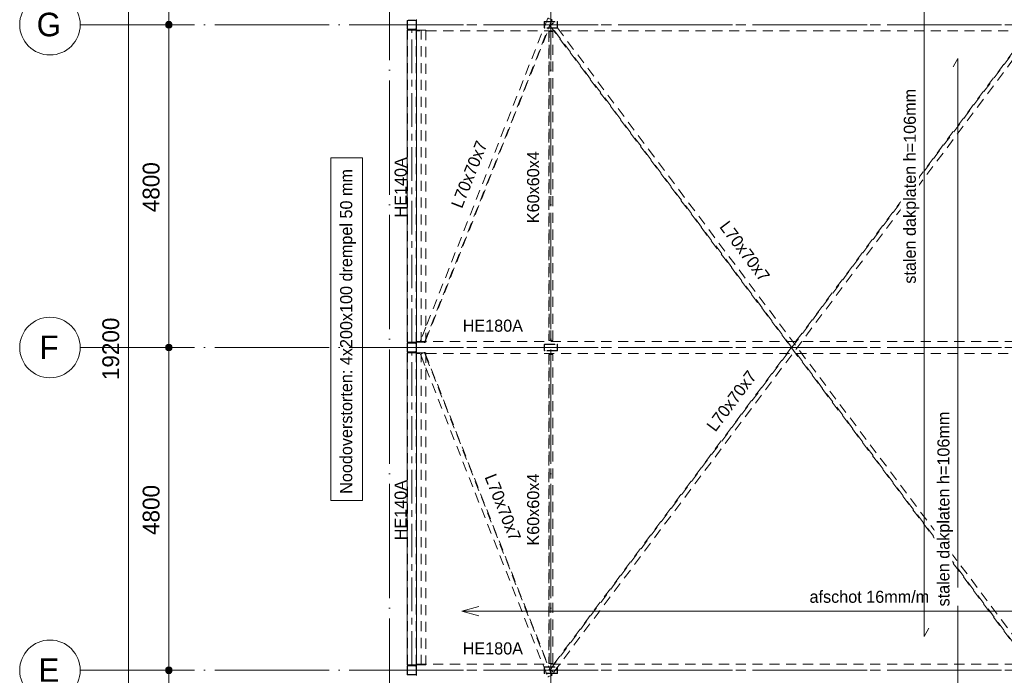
# Model space of a CAD drawing. Header units: millimetres. Extents: x -2900 to 33746, y 12371 to 48359.
# Tile 2 of 7: x -2900 to 11742, y 24125 to 33875. Entities that reach past the tile are written whole.
import ezdxf

# ---------------------------------------------------------------- set-up
doc = ezdxf.new("R2010")
doc.units = ezdxf.units.MM
for name, pattern in [('WSP_hartlijn', [800, 500, -100, 100, -100]), ('WSP_hhidden', [250, 150, -100]), ('WSP_stramienlijn', [2000, 1700, -150, 0, -150])]:
    doc.linetypes.add(name, pattern=pattern)
for name, color, linetype, lineweight in [('00_algemeen - 0_18mm', 1, 'Continuous', 13), ('00_algemeen - hartlijn', 7, 'WSP_hartlijn', 13), ('00_algemeen - hhidden - 0_13mm', 7, 'WSP_hhidden', 13), ('00_maatvoering', 8, 'Continuous', 13), ('00_maatvoering-100', 8, 'Continuous', 13), ('00_text', 7, 'Continuous', 13), ('07_stramien', 4, 'Continuous', 13), ('23_vloeren', 2, 'Continuous', 18), ('28_hoofddraagconstructies - kolommen en liggers', 1, 'Continuous', 13), ('28_hoofddraagconstructies - kolommen en liggers - staal', 1, 'Continuous', 13), ('28_hoofddraagconstructies - tags', 7, 'Continuous', 18)]:
    doc.layers.add(name, color=color, linetype=linetype, lineweight=lineweight)
doc.styles.add('Revittext', font='txt', dxfattribs={"height": 180})
doc.styles.add('Revittext_1', font='txt', dxfattribs={"height": 350})
doc.styles.add('Revittext_2', font='txt', dxfattribs={"height": 250})
doc.dimstyles.new('WSP_25_-_transparant', dxfattribs={"dimscale": 304.8, "dimtxt": 252.223969, "dimasz": 1.312336, "dimexe": 0.656168, "dimexo": 0.0625, "dimgap": 0.213255, "dimtad": 1, "dimdec": 0, "dimzin": 0, "dimdsep": 46, "dimtxsty": 'Revittext_2', "dimblk1": 'DOTSMALL', "dimblk2": 'DOTSMALL', "dimsah": 1, "dimcen": 0.09, "dimdle": 0.656168, "dimazin": 0, "dimtfac": 1, "dimtdec": 4, "dimtix": 1, "dimtmove": 0, "dimatfit": 3, "dimfxl": 0.656168, "dimfxlon": 1, "dimtvp": 1, "dimtolj": 1, "dimtzin": 0, "dimarcsym": 2})

# ---------------------------------------------------------------- blocks, each defined once
blk = doc.blocks.new('28_WSP_SF_staal - RHS v18-0 - SHSC 140x80x5 - S275-1383643-3e verd - plot - 100')
at = {"layer": '00_algemeen - hartlijn'}
blk.add_line((-2320, 0), (2320, 0), dxfattribs=at)
at = {"layer": '00_algemeen - hhidden - 0_13mm'}
for p, q in [((-2320, 65), (2320, 65)), ((-2320, -65), (2320, -65))]:
    blk.add_line(p, q, dxfattribs=at)
at = {"layer": '28_hoofddraagconstructies - kolommen en liggers - staal'}
for p, q in [((2320, 70), (-2320, 70)), ((-2320, 60), (-2320, 70)), ((-2320, -60), (-2320, 60)), ((2320, 70), (2320, 60)), ((2320, 60), (2320, -60)), ((-2320, -70), (-2320, -60)), ((-2320, -70), (2320, -70)), ((2320, -60), (2320, -70))]:
    blk.add_line(p, q, dxfattribs=at)
blk = doc.blocks.new('28_WSP_SF_staal - HE v21-0 - HE180A-1334710-3e verd - plot - 100')
at = {"layer": '28_hoofddraagconstructies - kolommen en liggers', "linetype": 'WSP_hhidden'}
blk.add_line((2999, 33800), (15800, 33800), dxfattribs=at)
blk = doc.blocks.new('28_WSP_SF_staal - HE v21-0 - HE180A-1334711-3e verd - plot - 100')
at = {"layer": '28_hoofddraagconstructies - kolommen en liggers', "linetype": 'WSP_hhidden'}
blk.add_line((2999, 29000), (15800, 29000), dxfattribs=at)
blk = doc.blocks.new('28_WSP_SF_staal - HE v21-0 - HE140A-V2-3e verd - plot - 100')
at = {"layer": '28_hoofddraagconstructies - kolommen en liggers', "linetype": 'WSP_hhidden'}
for p, q in [((-2320, -70), (-2320, 70)), ((-2320, 0), (2320, 0)), ((2320, 70), (2320, -70)), ((2320, -70), (-2320, -70))]:
    blk.add_line(p, q, dxfattribs=at)
blk = doc.blocks.new('28_WSP_SF_staal - RHS v18-0 - SHSC 60x60x4 - S275-1334449-3e verd - plot - 100')
at = {"layer": '28_hoofddraagconstructies - kolommen en liggers', "linetype": 'WSP_hhidden'}
for p, q in [((4970, 33697), (4970, 29103)), ((4974, 29103), (4974, 33697)), ((4978, 33697), (5022, 33697)), ((5000, 29103), (5000, 33697)), ((5026, 29103), (5026, 33697)), ((5030, 29103), (5030, 33697)), ((5022, 29103), (4978, 29103))]:
    blk.add_line(p, q, dxfattribs=at)
for centre, start_param, end_param in [((4978, 33697), 3.141593, 4.712389), ((5022, 33697), 4.712389, 6.283185), ((4978, 29103), 3.141593, 4.712389), ((5022, 29103), 4.712389, 6.283185)]:
    blk.add_ellipse(centre, major_axis=(8, 0), ratio=0.000125, start_param=start_param, end_param=end_param, dxfattribs=at)
blk = doc.blocks.new('28_WSP_SF_staal - RHS v18-0 - SHSC 60x60x4 - S275-1328986-3e verd - plot - 100')
at = {"layer": '28_hoofddraagconstructies - kolommen en liggers', "linetype": 'WSP_hhidden'}
for p, q in [((2297.3, 30), (-2297.3, 30)), ((-2297.3, 22), (-2297.3, 30)), ((-2297.3, 26), (2297.3, 26)), ((-2297.3, -22), (-2297.3, 22)), ((2297.3, 30), (2297.3, 22)), ((2297.3, 22), (2297.3, -22)), ((-2297.3, 0), (2297.3, 0)), ((-2297.3, -30), (-2297.3, -22)), ((-2297.3, -26), (2297.3, -26)), ((-2297.3, -30), (2297.3, -30)), ((2297.3, -22), (2297.3, -30))]:
    blk.add_line(p, q, dxfattribs=at)
blk = doc.blocks.new('28_WSP_SF_staal - HFL v21-0 - Lequ 70x70x7-1200317-3e verd - plot - 100')
at = {"layer": '28_hoofddraagconstructies - kolommen en liggers', "linetype": 'WSP_hhidden'}
for p, q in [((3059, 28901), (3070, 28874)), ((3061, 28901), (3059, 28901)), ((3062, 28902), (3061, 28902)), ((3064, 28903), (3082, 28910)), ((3070, 28874), (3140, 28697)), ((3083, 28910), (3108, 28920)), ((3108, 28920), (3110, 28921)), ((3118, 28924), (3140, 28869)), ((3122, 28926), (3124, 28927)), ((3140, 28888), (3124, 28927)), ((5018, 24127), (3140, 28887)), ((3140, 28868), (5012, 24124)), ((3140, 28697), (4953, 24101)), ((4954, 24101), (4955, 24101)), ((4955, 24102), (4956, 24102)), ((4976, 24110), (4958, 24103)), ((5004, 24121), (4977, 24110)), ((5006, 24122), (5019, 24127)), ((5012, 24124), (5012, 24124)), ((5018, 24127), (5016, 24126)), ((5019, 24127), (5018, 24127))]:
    blk.add_line(p, q, dxfattribs=at)
for centre, major_axis, start_param, end_param in [((3064, 28903), (4.19, 1.65), 1.570796, 3.141593), ((3110, 28921), (8.37, 3.3), 4.712389, 6.283185), ((3122, 28926), (4.19, 1.65), 1.570796, 3.141593), ((4958, 24103), (4.19, 1.65), 1.570796, 3.141593), ((5004, 24121), (8.37, 3.3), 4.712389, 6.283185), ((5016, 24126), (4.19, 1.65), 1.570796, 3.141593)]:
    blk.add_ellipse(centre, major_axis=major_axis, ratio=0.006259, start_param=start_param, end_param=end_param, dxfattribs=at)
blk = doc.blocks.new('28_WSP_SF_staal - HFL v21-0 - Lequ 70x70x7-1179603-3e verd - plot - 100')
at = {"layer": '28_hoofddraagconstructies - kolommen en liggers', "linetype": 'WSP_hhidden'}
for p, q in [((4953, 33899), (3140, 29303)), ((5012, 33876), (3140, 29132)), ((3140, 29113), (5018, 33873)), ((4955, 33899), (4954, 33899)), ((4956, 33898), (4955, 33898)), ((4958, 33897), (4976, 33890)), ((4977, 33890), (5004, 33879)), ((5019, 33873), (5006, 33878)), ((5012, 33876), (5012, 33876)), ((5016, 33874), (5018, 33873)), ((5018, 33873), (5019, 33873)), ((3140, 29303), (3070, 29126)), ((3070, 29126), (3059, 29099)), ((3059, 29099), (3061, 29099)), ((3061, 29098), (3062, 29098)), ((3082, 29090), (3064, 29097)), ((3108, 29080), (3083, 29090)), ((3110, 29079), (3108, 29080)), ((3140, 29131), (3118, 29076)), ((3124, 29073), (3122, 29074)), ((3124, 29073), (3140, 29112))]:
    blk.add_line(p, q, dxfattribs=at)
for centre, major_axis, start_param, end_param in [((4958, 33897), (-4.19, 1.65), 0, 1.570796), ((5004, 33879), (-8.37, 3.3), 3.141593, 4.712389), ((5016, 33874), (-4.19, 1.65), 0, 1.570796), ((3064, 29097), (-4.19, 1.65), 0, 1.570796), ((3110, 29079), (-8.37, 3.3), 3.141593, 4.712389), ((3122, 29074), (-4.19, 1.65), 0, 1.570796)]:
    blk.add_ellipse(centre, major_axis=major_axis, ratio=0.006259, start_param=start_param, end_param=end_param, dxfattribs=at)
blk = doc.blocks.new('28_WSP_SF_staal - HFL v21-0 - Lequ 70x70x7-1304587-3e verd - plot - 100')
at = {"layer": '28_hoofddraagconstructies - kolommen en liggers', "linetype": 'WSP_hhidden'}
for p, q in [((12184, 33812), (4984, 24212)), ((4990, 24208), (12190, 33808)), ((5041, 24171), (12238, 33767)), ((12185, 33813), (12184, 33812)), ((12184, 33812), (12186, 33811)), ((12200, 33801), (12185, 33813)), ((12190, 33808), (12190, 33808)), ((12198, 33803), (12237, 33773)), ((12241, 33771), (12200, 33801)), ((12238, 33767), (12241, 33771)), ((4986, 24211), (4984, 24212)), ((5037, 24173), (4998, 24203))]:
    blk.add_line(p, q, dxfattribs=at)
for centre, major_axis, start_param, end_param in [((12186, 33811), (-3.6, 2.7), 1.570796, 3.141593), ((12198, 33803), (-7.2, 5.4), 4.712389, 6.283185), ((12237, 33773), (-3.6, 2.7), 1.570796, 3.141593), ((4986, 24211), (-3.6, 2.7), 1.570796, 3.141593), ((4998, 24203), (-7.2, 5.4), 4.712389, 6.283185), ((5037, 24173), (-3.6, 2.7), 1.570796, 3.141593)]:
    blk.add_ellipse(centre, major_axis=major_axis, ratio=0.009, start_param=start_param, end_param=end_param, dxfattribs=at)
blk = doc.blocks.new('28_WSP_SF_staal - HFL v21-0 - Lequ 70x70x7-V4-3e verd - plot - 100')
at = {"layer": '28_hoofddraagconstructies - kolommen en liggers', "linetype": 'WSP_hhidden'}
for p, q in [((4998, 33797), (5037, 33827)), ((12238, 24233), (5041, 33829)), ((4984, 33788), (4986, 33789)), ((4984, 33788), (12184, 24188)), ((12190, 24192), (4990, 33792)), ((12186, 24189), (12184, 24188)), ((12184, 24188), (12185, 24187)), ((12185, 24187), (12200, 24199)), ((12190, 24192), (12190, 24192)), ((12237, 24227), (12198, 24197)), ((12200, 24199), (12241, 24229)), ((12241, 24229), (12238, 24233))]:
    blk.add_line(p, q, dxfattribs=at)
for centre, major_axis, start_param, end_param in [((5037, 33827), (3.6, 2.7), 0, 1.570796), ((4986, 33789), (3.6, 2.7), 0, 1.570796), ((4998, 33797), (7.2, 5.4), 3.141593, 4.712389), ((12186, 24189), (3.6, 2.7), 0, 1.570796), ((12198, 24197), (7.2, 5.4), 3.141593, 4.712389), ((12237, 24227), (3.6, 2.7), 0, 1.570796)]:
    blk.add_ellipse(centre, major_axis=major_axis, ratio=0.009, start_param=start_param, end_param=end_param, dxfattribs=at)
blk = doc.blocks.new('28_WSP_SF_staal - RHS v18-0 - SHSC 140x140x6_3 - S275-1334087-3e verd - plot - 100')
at = {"layer": '28_hoofddraagconstructies - kolommen en liggers', "linetype": 'WSP_hhidden'}
for p, q in [((-2320, 63.7), (2320, 63.7)), ((-2320, -63.7), (2320, -63.7))]:
    blk.add_line(p, q, dxfattribs=at)
blk = doc.blocks.new('01_WSP_DC_algemeen - overspanningspijl v18-0 - Afschot-1180886-3e verd - plot - 100')
at = {"layer": '00_algemeen - 0_18mm'}
for p, q in [((750, 70), (500, 0)), ((500, 0), (12624, 0)), ((500, 0), (750, -70))]:
    blk.add_line(p, q, dxfattribs=at)
blk = doc.blocks.new('01_WSP_DC_algemeen - overspanningspijl v18-0 - stalen dakplaten-1198937-3e verd - plot - 100')
at = {"layer": '00_algemeen - 0_18mm'}
for p, q in [((500, 0), (13900, 0)), ((500, 0), (625, -70)), ((13900, 0), (13775, 70))]:
    blk.add_line(p, q, dxfattribs=at)
blk = doc.blocks.new('01_WSP_DC_algemeen - overspanningspijl v18-0 - stalen dakplaten-1198969-3e verd - plot - 100')
at = {"layer": '00_algemeen - 0_18mm'}
for p, q in [((500, 0), (13900, 0)), ((500, 0), (625, -70)), ((13900, 0), (13775, 70))]:
    blk.add_line(p, q, dxfattribs=at)
blk = doc.blocks.new('Grid - Stramienbol 9_0mm-3500-3e verd - plot - 100')
at = {"layer": '07_stramien'}
blk.add_circle((0, 0), 4.5, dxfattribs=at)
blk = doc.blocks.new('DIMBLOCK1-3e verd - plot - 100')
at = {"layer": '00_maatvoering-100'}
h = blk.add_hatch(color=256, dxfattribs=at)
edge = h.paths.add_edge_path()
edge.add_arc((-1282, 38600), 50, 0, 360)
h = blk.add_hatch(color=256, dxfattribs=at)
edge = h.paths.add_edge_path()
edge.add_arc((-1282, 19400), 50, 0, 360)
for p, q in [((-1282, 38800), (-1282, 19400)), ((-1082, 38600), (-1482, 38600)), ((-1282, 38600), (-1082, 38600)), ((-1082, 19400), (-1482, 19400)), ((-1282, 19400), (-1082, 19400))]:
    blk.add_line(p, q, dxfattribs=at)
for centre in [(-1282, 38600), (-1282, 19400)]:
    blk.add_circle(centre, 50, dxfattribs=at)
at = {"layer": '00_maatvoering-100', "color": 0, "insert": (-1671, 28515), "char_height": 250, "width": 1164.11, "attachment_point": 1, "rotation": 90, "line_spacing_factor": 0.931288, "style": 'Revittext_2'}
blk.add_mtext('19200', dxfattribs=at)
blk = doc.blocks.new('_DotSmall')
at = {"color": 0, "linetype": 'ByBlock', "const_width": 0.5}
blk.add_lwpolyline([(-0.0625, 0, 1), (0.0625, 0, 1)], format="xyb", close=True, dxfattribs=at)
blk = doc.blocks.new('DIMBLOCK2-3e verd - plot - 100')
at = {"layer": '00_maatvoering-100'}
h = blk.add_hatch(color=256, dxfattribs=at)
edge = h.paths.add_edge_path()
edge.add_arc((-682, 38600), 50, 0, 360)
h = blk.add_hatch(color=256, dxfattribs=at)
edge = h.paths.add_edge_path()
edge.add_arc((-682, 33800), 50, 0, 360)
for p, q in [((-682, 38800), (-682, 33800)), ((-482, 38600), (-882, 38600)), ((-682, 38600), (-482, 38600)), ((-482, 33800), (-882, 33800)), ((-682, 33800), (-482, 33800))]:
    blk.add_line(p, q, dxfattribs=at)
for centre in [(-682, 38600), (-682, 33800)]:
    blk.add_circle(centre, 50, dxfattribs=at)
at = {"layer": '00_maatvoering-100', "color": 0, "insert": (-1071, 35812), "char_height": 250, "width": 931.29, "attachment_point": 1, "rotation": 90, "line_spacing_factor": 0.931288, "style": 'Revittext_2'}
blk.add_mtext('4800', dxfattribs=at)
blk = doc.blocks.new('DIMBLOCK3-3e verd - plot - 100')
at = {"layer": '00_maatvoering-100'}
h = blk.add_hatch(color=256, dxfattribs=at)
edge = h.paths.add_edge_path()
edge.add_arc((-682, 33800), 50, 0, 360)
h = blk.add_hatch(color=256, dxfattribs=at)
edge = h.paths.add_edge_path()
edge.add_arc((-682, 29000), 50, 0, 360)
for p, q in [((-482, 33800), (-882, 33800)), ((-682, 33800), (-682, 29000)), ((-682, 33800), (-482, 33800)), ((-482, 29000), (-882, 29000)), ((-682, 29000), (-482, 29000))]:
    blk.add_line(p, q, dxfattribs=at)
for centre in [(-682, 33800), (-682, 29000)]:
    blk.add_circle(centre, 50, dxfattribs=at)
at = {"layer": '00_maatvoering-100', "color": 0, "insert": (-1071, 31012), "char_height": 250, "width": 931.29, "attachment_point": 1, "rotation": 90, "line_spacing_factor": 0.931288, "style": 'Revittext_2'}
blk.add_mtext('4800', dxfattribs=at)
blk = doc.blocks.new('DIMBLOCK4-3e verd - plot - 100')
at = {"layer": '00_maatvoering-100'}
h = blk.add_hatch(color=256, dxfattribs=at)
edge = h.paths.add_edge_path()
edge.add_arc((-682, 29000), 50, 0, 360)
h = blk.add_hatch(color=256, dxfattribs=at)
edge = h.paths.add_edge_path()
edge.add_arc((-682, 24200), 50, 0, 360)
for p, q in [((-482, 29000), (-882, 29000)), ((-682, 29000), (-682, 24200)), ((-682, 29000), (-482, 29000)), ((-482, 24200), (-882, 24200)), ((-682, 24200), (-482, 24200))]:
    blk.add_line(p, q, dxfattribs=at)
for centre in [(-682, 29000), (-682, 24200)]:
    blk.add_circle(centre, 50, dxfattribs=at)
at = {"layer": '00_maatvoering-100', "color": 0, "insert": (-1071, 26212), "char_height": 250, "width": 931.29, "attachment_point": 1, "rotation": 90, "line_spacing_factor": 0.931288, "style": 'Revittext_2'}
blk.add_mtext('4800', dxfattribs=at)
blk = doc.blocks.new('DIMBLOCK5-3e verd - plot - 100')
at = {"layer": '00_maatvoering-100'}
h = blk.add_hatch(color=256, dxfattribs=at)
edge = h.paths.add_edge_path()
edge.add_arc((-682, 24200), 50, 0, 360)
h = blk.add_hatch(color=256, dxfattribs=at)
edge = h.paths.add_edge_path()
edge.add_arc((-682, 19400), 50, 0, 360)
for p, q in [((-482, 24200), (-882, 24200)), ((-682, 24200), (-682, 19400)), ((-682, 24200), (-482, 24200)), ((-482, 19400), (-882, 19400)), ((-682, 19400), (-482, 19400))]:
    blk.add_line(p, q, dxfattribs=at)
for centre in [(-682, 24200), (-682, 19400)]:
    blk.add_circle(centre, 50, dxfattribs=at)
at = {"layer": '00_maatvoering-100', "color": 0, "insert": (-1071, 21412), "char_height": 250, "width": 931.29, "attachment_point": 1, "rotation": 90, "line_spacing_factor": 0.931288, "style": 'Revittext_2'}
blk.add_mtext('4800', dxfattribs=at)

msp = doc.modelspace()

# ---------------------------------------------------------------- linework, layer by layer
at = {"layer": '00_text', "color": 250, "lineweight": 18, "flags": 128}
msp.add_lwpolyline([(1726.7, 26723.8), (1726.7, 31818.8), (2197.7, 31818.8), (2197.7, 26723.8)], close=True, dxfattribs=at)
at = {"layer": '07_stramien', "linetype": 'WSP_stramienlijn'}
for p, q in [((2600, 13271.4), (2600, 47459.4)), ((5000, 13271.4), (5000, 47459.4)), ((-2000, 33800), (32845.5, 33800)), ((-2000, 29000), (32845.5, 29000)), ((-2000, 24200), (32845.5, 24200))]:
    msp.add_line(p, q, dxfattribs=at)
at = {"layer": '23_vloeren'}
for p, q in [((3000, 33854.6), (3000, 33880)), ((3000, 33720), (3000, 33745.4)), ((3000, 29054.6), (3000, 29080)), ((3000, 28920), (3000, 28945.4)), ((3000, 24254.6), (3000, 24280)), ((3000, 24120), (3000, 24145.4))]:
    msp.add_line(p, q, dxfattribs=at)
at = {"layer": '28_hoofddraagconstructies - kolommen en liggers', "linetype": 'WSP_hhidden'}
for p, q in [((2998.6, 33739.7), (2998.6, 33860.3)), ((4900, 33841), (4900, 33763.7)), ((4906, 33838), (4906, 33779)), ((4909, 33850), (5091, 33850)), ((4912, 33844), (5088, 33844)), ((5094, 33838), (5094, 33762)), ((5100, 33759), (5100, 33841)), ((2998.6, 33710), (2998.6, 33720)), ((15800, 33710), (2998.6, 33710)), ((4900, 33763.5), (4900, 33759)), ((4906, 33778.7), (4906, 33762)), ((5091, 33750), (4909, 33750)), ((5088, 33756), (4912, 33756)), ((2998.6, 29080), (2998.6, 29090)), ((2998.6, 29090), (15800, 29090)), ((2998.6, 28939.7), (2998.6, 29060.3)), ((4900, 29041), (4900, 28959)), ((4906, 29038), (4906, 28962)), ((4909, 29050), (5091, 29050)), ((4912, 29044), (5088, 29044)), ((5094, 29038), (5094, 28962)), ((5100, 28959), (5100, 29041)), ((2998.6, 28910), (2998.6, 28920)), ((15800, 28910), (2998.6, 28910)), ((5091, 28950), (4909, 28950)), ((5088, 28956), (4912, 28956)), ((2998.6, 24280), (2998.6, 24290)), ((2998.6, 24290), (15800, 24290)), ((2998.6, 24139.7), (2998.6, 24260.3)), ((4900, 24241), (4900, 24236.5)), ((4900, 24236.3), (4900, 24159)), ((4906, 24238), (4906, 24221.3)), ((4906, 24221), (4906, 24162)), ((4909, 24250), (5091, 24250)), ((4912, 24244), (5088, 24244)), ((5094, 24238), (5094, 24162)), ((5100, 24159), (5100, 24241)), ((5091, 24150), (4909, 24150)), ((5088, 24156), (4912, 24156))]:
    msp.add_line(p, q, dxfattribs=at)
for centre, radius, start, end in [((4909, 33841), 9, 90, 180), ((4912, 33838), 6, 90, 180), ((5088, 33838), 6, 0, 90), ((5091, 33841), 9, 0, 90), ((4909, 33759), 9, 180, 270), ((4912, 33762), 6, 180, 270), ((5088, 33762), 6, 270, 0), ((5091, 33759), 9, 270, 0), ((4909, 29041), 9, 90, 180), ((4912, 29038), 6, 90, 180), ((5088, 29038), 6, 0, 90), ((5091, 29041), 9, 0, 90), ((4909, 28959), 9, 180, 270), ((4912, 28962), 6, 180, 270), ((5088, 28962), 6, 270, 0), ((5091, 28959), 9, 270, 0), ((4909, 24241), 9, 90, 180), ((4912, 24238), 6, 90, 180), ((4912, 24162), 6, 180, 270), ((5088, 24238), 6, 0, 90), ((5088, 24162), 6, 270, 0), ((5091, 24241), 9, 0, 90), ((4909, 24159), 9, 180, 270), ((5091, 24159), 9, 270, 0)]:
    msp.add_arc(centre, radius, start, end, dxfattribs=at)
at = {"layer": '28_hoofddraagconstructies - kolommen en liggers - staal'}
for p, q in [((2860, 33745.7), (2860, 33854.2)), ((2866.3, 33745.7), (2866.3, 33854.2)), ((2984.3, 33870), (2875.8, 33870)), ((2875.8, 33863.7), (2984.3, 33863.7)), ((2993.7, 33854.2), (2993.7, 33745.7)), ((2998.6, 33860.6), (2998.6, 33880)), ((3000, 33854.2), (3000, 33745.7)), ((2875.8, 33736.3), (2984.3, 33736.3)), ((2875.8, 33730), (2984.3, 33730)), ((2998.6, 33720), (2998.6, 33739.4)), ((2860, 28945.7), (2860, 29054.2)), ((2866.3, 28945.7), (2866.3, 29054.2)), ((2984.3, 29070), (2875.8, 29070)), ((2875.8, 29063.7), (2984.3, 29063.7)), ((2993.7, 29054.2), (2993.7, 28945.7)), ((2998.6, 29060.6), (2998.6, 29080)), ((3000, 29054.2), (3000, 28945.7)), ((2875.8, 28936.3), (2984.3, 28936.3)), ((2875.8, 28930), (2984.3, 28930)), ((2998.6, 28920), (2998.6, 28939.4)), ((2860, 24145.7), (2860, 24254.2)), ((2866.3, 24145.7), (2866.3, 24254.2)), ((2984.3, 24270), (2875.8, 24270)), ((2875.8, 24263.7), (2984.3, 24263.7)), ((2993.7, 24254.2), (2993.7, 24145.7)), ((2998.6, 24260.6), (2998.6, 24280)), ((3000, 24254.2), (3000, 24145.7)), ((2875.8, 24136.3), (2984.3, 24136.3)), ((2875.8, 24130), (2984.3, 24130)), ((2998.6, 24120), (2998.6, 24139.4))]:
    msp.add_line(p, q, dxfattribs=at)
for centre, radius, start, end in [((2875.8, 33854.2), 15.8, 90, 180), ((2875.8, 33854.2), 9.45, 90, 180), ((2984.3, 33854.2), 15.8, 0, 90), ((2984.3, 33854.2), 9.45, 0, 90), ((2875.8, 33745.7), 15.8, 180, 270), ((2875.8, 33745.7), 9.45, 180, 270), ((2984.3, 33745.7), 15.8, 270, 0), ((2984.3, 33745.7), 9.45, 270, 0), ((2875.8, 29054.2), 15.8, 90, 180), ((2875.8, 29054.2), 9.45, 90, 180), ((2984.3, 29054.2), 15.8, 0, 90), ((2984.3, 29054.2), 9.45, 0, 90), ((2875.8, 28945.7), 15.8, 180, 270), ((2875.8, 28945.7), 9.45, 180, 270), ((2984.3, 28945.7), 15.8, 270, 0), ((2984.3, 28945.7), 9.45, 270, 0), ((2875.8, 24254.2), 15.8, 90, 180), ((2875.8, 24254.2), 9.45, 90, 180), ((2984.3, 24254.2), 15.8, 0, 90), ((2984.3, 24254.2), 9.45, 0, 90), ((2875.8, 24145.7), 15.8, 180, 270), ((2875.8, 24145.7), 9.45, 180, 270), ((2984.3, 24145.7), 15.8, 270, 0), ((2984.3, 24145.7), 9.45, 270, 0)]:
    msp.add_arc(centre, radius, start, end, dxfattribs=at)

# ---------------------------------------------------------------- block references
at = {"layer": '00_algemeen - 0_18mm', "rotation": 89.9999999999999}
msp.add_blockref('01_WSP_DC_algemeen - overspanningspijl v18-0 - stalen dakplaten-1198937-3e verd - plot - 100', (11049.8, 19400), dxfattribs=at)
at = {"layer": '00_algemeen - 0_18mm'}
msp.add_blockref('01_WSP_DC_algemeen - overspanningspijl v18-0 - Afschot-1180886-3e verd - plot - 100', (3176, 25080), dxfattribs=at)
at = {"layer": '07_stramien', "xscale": 99.99999999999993, "yscale": 99.99999999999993, "zscale": 99.99999999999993, "rotation": 269.9999999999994}
for p in [(-2450, 33800), (-2450, 29000), (-2450, 24200)]:
    msp.add_blockref('Grid - Stramienbol 9_0mm-3500-3e verd - plot - 100', p, dxfattribs=at)
at = {"layer": '28_hoofddraagconstructies - kolommen en liggers', "linetype": 'WSP_hhidden'}
for name, p in [('28_WSP_SF_staal - HFL v21-0 - Lequ 70x70x7-1179603-3e verd - plot - 100', (0, 0)), ('28_WSP_SF_staal - HFL v21-0 - Lequ 70x70x7-V4-3e verd - plot - 100', (0, 0)), ('28_WSP_SF_staal - HE v21-0 - HE180A-1334710-3e verd - plot - 100', (0, 0)), ('28_WSP_SF_staal - RHS v18-0 - SHSC 60x60x4 - S275-1334449-3e verd - plot - 100', (0, 0)), ('28_WSP_SF_staal - HFL v21-0 - Lequ 70x70x7-1304587-3e verd - plot - 100', (0, 0)), ('28_WSP_SF_staal - HE v21-0 - HE180A-1334711-3e verd - plot - 100', (0, 0)), ('28_WSP_SF_staal - HFL v21-0 - Lequ 70x70x7-1200317-3e verd - plot - 100', (0, 0)), ('28_WSP_SF_staal - HE v21-0 - HE180A-1334711-3e verd - plot - 100', (0, -4800))]:
    msp.add_blockref(name, p, dxfattribs=at)
at = {"layer": '28_hoofddraagconstructies - kolommen en liggers'}
for p, rotation in [((2930, 31400), 90), ((2930, 26600), 89.99999999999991)]:
    msp.add_blockref('28_WSP_SF_staal - RHS v18-0 - SHSC 140x80x5 - S275-1383643-3e verd - plot - 100', p, dxfattribs=dict(at, rotation=rotation))
at = {"layer": '28_hoofddraagconstructies - kolommen en liggers', "linetype": 'WSP_hhidden'}
for name, p, rotation in [('28_WSP_SF_staal - RHS v18-0 - SHSC 140x140x6_3 - S275-1334087-3e verd - plot - 100', (2930, 31400), 90), ('28_WSP_SF_staal - HE v21-0 - HE140A-V2-3e verd - plot - 100', (3070, 31400), 90), ('28_WSP_SF_staal - RHS v18-0 - SHSC 140x140x6_3 - S275-1334087-3e verd - plot - 100', (2930, 26600), 89.99999999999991), ('28_WSP_SF_staal - HE v21-0 - HE140A-V2-3e verd - plot - 100', (3070, 26600), 89.99999999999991), ('28_WSP_SF_staal - RHS v18-0 - SHSC 60x60x4 - S275-1328986-3e verd - plot - 100', (5000, 26600), 90)]:
    msp.add_blockref(name, p, dxfattribs=dict(at, rotation=rotation))

# ---------------------------------------------------------------- texts
at = {"layer": '00_text', "lineweight": 18, "insert": (1864.9, 26823.8), "char_height": 180, "width": 5924.471, "attachment_point": 1, "rotation": 90, "style": 'Revittext'}
msp.add_mtext('Noodoverstorten: 4x200x100 drempel 50 mm', dxfattribs=at)
at = {"layer": '07_stramien', "char_height": 350, "attachment_point": 1, "style": 'Revittext_1'}
for s, insert, width in [('G', (-2647.6, 33978.3), 464.979), ('F', (-2608.1, 29178.3), 368.776), ('E', (-2621.1, 24378.3), 400.844)]:
    msp.add_mtext(s, dxfattribs=dict(at, insert=insert, width=width))
at = {"layer": '28_hoofddraagconstructies - tags', "lineweight": 13, "char_height": 180, "attachment_point": 1, "style": 'Revittext'}
for s, insert, width, rotation in [('L70x70x7', (3508.7, 31122.8), 1282.7, 68.46663), ('K60x60x4', (4645.1, 30848.8), 1314.767, 90), ('HE140A', (2675.1, 30933.3), 1122.362, 90), ('L70x70x7', (7641.9, 30902.7), 1282.7, 306.8699), ('L70x70x7', (7301, 27842.2), 1282.7, 53.1301), ('L70x70x7', (4178.1, 27141.8), 1282.7, 291.53337), ('K60x60x4', (4645.1, 26053.8), 1314.767, 90), ('HE140A', (2675.1, 26133.3), 1122.362, 90)]:
    msp.add_mtext(s, dxfattribs=dict(at, insert=insert, width=width, rotation=rotation))
at = {"layer": '28_hoofddraagconstructies - tags', "lineweight": 13, "char_height": 180, "width": 1122.362, "attachment_point": 1, "style": 'Revittext'}
for insert in [(3687.9, 29414.9), (3687.9, 24614.9)]:
    msp.add_mtext('HE180A', dxfattribs=dict(at, insert=insert))

# ---------------------------------------------------------------- dimensions: what is measured, and where the dimension line sits
at = {"layer": '00_maatvoering'}
for base, p1, p2, override, picture, middle in [((-1282, 19400), (-1082, 38600), (-1082, 19400), {"dimpost": '<>', "dimfxl": 19200}, 'DIMBLOCK1-3e verd - plot - 100', (-1474.7, 29000)), ((-682, 33800), (-482, 38600), (-482, 33800), {"dimpost": '<>', "dimfxl": 4800}, 'DIMBLOCK2-3e verd - plot - 100', (-874.7, 36200)), ((-682, 29000), (-482, 33800), (-482, 29000), {"dimpost": '<>', "dimfxl": 4800}, 'DIMBLOCK3-3e verd - plot - 100', (-874.7, 31400)), ((-682, 24200), (-482, 29000), (-482, 24200), {"dimpost": '<>', "dimfxl": 4800}, 'DIMBLOCK4-3e verd - plot - 100', (-874.7, 26600)), ((-682, 19400), (-482, 24200), (-482, 19400), {"dimpost": '<>', "dimfxl": 4800}, 'DIMBLOCK5-3e verd - plot - 100', (-874.7, 21800))]:
    dim = msp.add_linear_dim(base=base, p1=p1, p2=p2, angle=90, dimstyle='WSP_25_-_transparant', override=override, dxfattribs=at)
    dim.commit()
    dim.dimension.update_dxf_attribs({"geometry": picture, "text_midpoint": middle})

# ---------------------------------------------------------------- next in the draw order: texts
at = {"layer": '00_algemeen - 0_18mm', "insert": (8846, 25383.2), "char_height": 180, "width": 2196.624, "attachment_point": 1, "style": 'Revittext', "bg_fill": 3, "box_fill_scale": 1.25, "bg_fill_color": 256, "bg_fill_true_color": 13158600, "bg_fill_transparency": 0}
msp.add_mtext('afschot 16mm/m', dxfattribs=at)

# ---------------------------------------------------------------- next in the draw order: block references
at = {"layer": '00_algemeen - 0_18mm', "rotation": 89.9999999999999}
msp.add_blockref('01_WSP_DC_algemeen - overspanningspijl v18-0 - stalen dakplaten-1198969-3e verd - plot - 100', (10549.8, 24200), dxfattribs=at)

# ---------------------------------------------------------------- next in the draw order: texts
at = {"layer": '00_algemeen - 0_18mm', "insert": (10746.6, 25149), "char_height": 180, "width": 3551.476, "attachment_point": 1, "rotation": 90, "style": 'Revittext', "bg_fill": 3, "box_fill_scale": 1.25, "bg_fill_color": 256, "bg_fill_true_color": 13158600, "bg_fill_transparency": 0}
msp.add_mtext('stalen dakplaten h=106mm', dxfattribs=at)

# ---------------------------------------------------------------- next in the draw order: texts
at = {"layer": '00_algemeen - 0_18mm', "insert": (10246.6, 29949), "char_height": 180, "width": 3551.476, "attachment_point": 1, "rotation": 90, "style": 'Revittext', "bg_fill": 3, "box_fill_scale": 1.25, "bg_fill_color": 256, "bg_fill_true_color": 13158600, "bg_fill_transparency": 0}
msp.add_mtext('stalen dakplaten h=106mm', dxfattribs=at)

doc.saveas('drawing.dxf')
